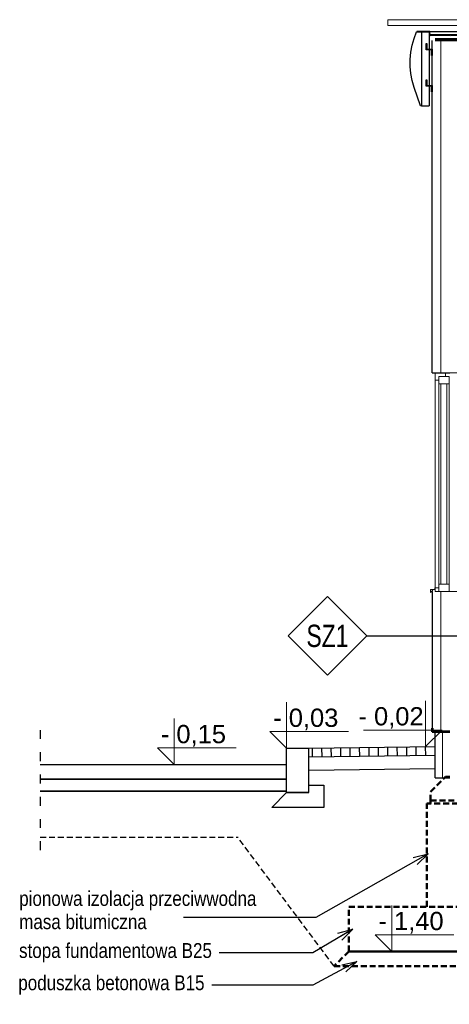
# Model space of a CAD drawing. Header units: centimetres. Extents: x 4120 to 19220, y -7417 to 180.
# Tile 144 of 223: x 10812 to 11101, y -3163 to -2499. Entities that reach past the tile are written whole.
import ezdxf
from ezdxf.enums import TextEntityAlignment as Align

# ---------------------------------------------------------------- set-up
doc = ezdxf.new("R2010")
doc.units = ezdxf.units.CM
for name, pattern in [('ACAD_ISO03W100', [30, 12, -18]), ('CIĄGłA', [0]), ('DASHED', [19.05, 12.7, -6.35]), ('JIS_02_1.0', [2, 1, -1]), ('JIS_02_2.0', [3, 2, -1])]:
    doc.linetypes.add(name, pattern=pattern)
for name, color, linetype in [('0 @ 1', 7, 'Continuous'), ('a_blenda elewacyjna', 1, 'Continuous'), ('A_okna', 3, 'Continuous'), ('A_opisy', 7, 'Continuous'), ('A_Wymiary wewnętrzne', 8, 'Continuous'), ('A_Ściany', 2, 'Continuous')]:
    doc.layers.add(name, color=color, linetype=linetype)
doc.layers.add('A_Dach', color=4, linetype='Continuous', lineweight=13)
doc.layers.add('Konstrukcja', color=160, linetype='Continuous', lineweight=50)
doc.styles.add('Arial_4', font='arial.ttf', dxfattribs={"height": 122.941617})
doc.styles.add('GENERATED_STYLE_2', font='arial.ttf')
doc.styles.add('PB-100', font='simplex.shx', dxfattribs={"width": 0.7, "height": 15})
doc.styles.get("Standard").update_dxf_attribs({"font": 'arial.ttf'})
doc.styles.add('style1', font='ARIALN.TTF', dxfattribs={"width": 0.9})
doc.linetypes.add('ZIGZAG', pattern='A,0.00254,-5.08,[131,ltypeshp.shx,S=5.08,R=0,X=-5.08,Y=0],-10.16,[131,ltypeshp.shx,S=5.08,R=180,X=5.08,Y=0],-5.08', length=20.32254)
doc.dimstyles.new('GENERATED_STYLE__61', dxfattribs={"dimtxt": 0.18, "dimasz": 4.56, "dimexe": 0.18, "dimexo": 0.0625, "dimgap": 0.09, "dimtad": 0, "dimtih": 1, "dimtoh": 1, "dimdec": 4, "dimzin": 0, "dimdsep": 46, "dimtxsty": 'Standard', "dimcen": 0.09, "dimadec": 0, "dimazin": 0, "dimtfac": 1, "dimtdec": 4, "dimtmove": 0, "dimatfit": 3, "dimldrblk": 'ARROWHEAD_3', "dimfxl": 1, "dimtolj": 1, "dimtzin": 0, "dimarcsym": 0})

# ---------------------------------------------------------------- blocks, each defined once
blk = doc.blocks.new('em4_el-ozn_50i100')
at = {"color": 3}
blk.add_lwpolyline([(0, -73.2), (26.53, -46.67), (0, -20.14), (-26.53, -46.67)], close=True, dxfattribs=at)
at = {"linetype": 'Continuous', "lineweight": 0, "style": 'PB-100', "width": 0.7}
blk.add_attdef('SYMBOL', text='', height=15, rotation=0.00001, dxfattribs=at).set_placement((0, -46.67), align=Align.MIDDLE_CENTER)
blk = doc.blocks.new('ARROWHEAD_3')
at = {"linetype": 'Continuous'}
blk.add_line((0, 0), (-1, 0), dxfattribs=at)
at = {"linetype": 'Continuous', "flags": 128}
blk.add_lwpolyline([(-1, 0.2679), (0, 0), (-1, -0.2679)], dxfattribs=at)

msp = doc.modelspace()

# ---------------------------------------------------------------- hatches: boundary and pattern name
at = {"layer": 'A_Wymiary wewnętrzne'}
h = msp.add_hatch(dxfattribs=at)
h.set_pattern_fill('ANSI31', color=256, scale=2, angle=45.67404, style=0)
h.set_pattern_definition([(90.674, (11091.507, -2995.0546), (-6.34956, -0.0747), [])])
h.paths.add_polyline_path([(11091.51, -2995.05), (11091.44, -2989.05), (11006.44, -2990.05), (11006.51, -2995.88), (11006.51, -2995.88), (11006.51, -2996), (11006.51, -2996), (11091.51, -2995.05)])

# ---------------------------------------------------------------- linework, layer by layer
at = {"color": 8}
for p, q in [((11087.94, -2507.05), (11079.32, -2507.05)), ((11079.88, -2507.25), (11079.32, -2507.25)), ((11081.23, -2507.32), (11081.25, -2507.27)), ((11082.44, -2507.27), (11081.25, -2507.27)), ((11082.44, -2507.27), (11082.44, -2507.25)), ((11082.44, -2507.25), (11087.44, -2507.25)), ((11082.44, -2507.27), (11082.44, -2557.05)), ((11087.44, -2507.25), (11087.44, -2557.05)), ((11087.54, -2507.61), (11087.54, -2507.35)), ((11087.74, -2508.96), (11087.74, -2507.35)), ((11087.84, -2508.49), (11087.84, -2508.75)), ((11087.94, -2507.05), (11196.79, -2507.05)), ((11088.04, -2508.75), (11088.04, -2507.15)), ((11088.04, -2508.75), (11088.04, -2508.49)), ((11085.44, -2519.3), (11085.44, -2515.08)), ((11085.44, -2515.08), (11085.84, -2515.08)), ((11085.84, -2515.08), (11085.84, -2518.85)), ((11087.82, -2509.59), (11088.4, -2509.61)), ((11087.83, -2509.39), (11101.62, -2509.74)), ((11087.84, -2509.06), (11198.26, -2509.06)), ((11087.84, -2509.06), (11128.34, -2510.24)), ((11126.44, -2512.05), (11091.44, -2512.05)), ((11091.44, -2513.05), (11125.44, -2513.05)), ((11089.04, -2519.3), (11085.44, -2519.3)), ((11085.84, -2518.85), (11089.44, -2518.85)), ((11089.04, -2523.08), (11089.04, -2519.3)), ((11089.44, -2518.85), (11089.44, -2523.08)), ((11089.04, -2523.08), (11089.44, -2523.08)), ((11085.44, -2543.9), (11085.44, -2539.68)), ((11085.44, -2539.68), (11085.84, -2539.68)), ((11085.84, -2539.68), (11085.84, -2543.45)), ((11089.04, -2543.9), (11085.44, -2543.9)), ((11085.84, -2543.45), (11089.44, -2543.45)), ((11089.04, -2547.68), (11089.04, -2543.9)), ((11089.44, -2547.68), (11089.04, -2547.68)), ((11089.44, -2543.45), (11089.44, -2547.68)), ((11089.44, -2979.05), (11101.44, -2979.05)), ((11089.44, -2979.05), (11101.44, -2979.05)), ((10991.44, -2990.05), (11006.44, -2990.05)), ((10991.44, -3002.05), (10991.44, -2990.05)), ((11006.44, -2990.05), (11091.44, -2989.05)), ((11006.44, -3020.05), (11006.44, -2990.05)), ((11006.44, -3020.05), (11006.44, -2995.05)), ((11091.44, -2995.06), (11006.44, -2996.06)), ((10825.44, -3001.05), (10991.44, -3001.05)), ((10991.44, -3020.05), (10991.44, -3002.05)), ((11091.44, -3004.06), (11006.44, -3005.06)), ((10825.44, -3011.05), (10991.44, -3011.05)), ((10991.44, -3011.05), (10825.44, -3011.05)), ((10991.44, -3020.05), (10991.44, -3012.05)), ((10825.44, -3019.05), (10991.44, -3019.05)), ((10991.44, -3019.05), (10825.44, -3019.05)), ((11006.44, -3015.05), (11016.44, -3015.05)), ((11016.44, -3015.05), (11016.44, -3030.05)), ((10981.44, -3030.05), (10991.44, -3020.05)), ((10991.44, -3020.05), (11006.44, -3020.05)), ((11006.44, -3020.05), (10991.44, -3020.05)), ((11016.44, -3030.05), (10981.44, -3030.05))]:
    msp.add_line(p, q, dxfattribs=at)
at = {"color": 8, "linetype": 'ACAD_ISO03W100', "ltscale": 0.5}
msp.add_line((10825.44, -2977.85), (10825.44, -3061.63), dxfattribs=at)
at = {"color": 8, "linetype": 'JIS_02_2.0', "ltscale": 2}
for p in [(10825.44, -3050.05), (11023.44, -3137.05)]:
    msp.add_line(p, (10958.54, -3050.05), dxfattribs=at)
at = {"color": 8, "linetype": 'JIS_02_1.0', "ltscale": 0.7, "const_width": 0.5}
msp.add_lwpolyline([(11091.44, -2512.3), (11126.19, -2512.3), (11126.19, -2526.09), (11128.32, -2528.27), (12625.55, -2528.27), (12627.69, -2526.09), (12627.69, -2512.3), (12664.44, -2512.3)], dxfattribs=at)
at = {"color": 8, "linetype": 'DASHED', "ltscale": 0.15, "const_width": 0.5}
msp.add_lwpolyline([(11091.44, -2512.8), (11125.69, -2512.8), (11125.69, -2526.3), (11128.11, -2528.77), (12625.76, -2528.77), (12628.19, -2526.3), (12628.19, -2512.8), (12664.44, -2512.8)], dxfattribs=at)
at = {"color": 8}
for points in [[(11091.44, -2512.55), (11125.94, -2512.55), (11125.94, -2526.19), (11128.2, -2528.52), (12625.67, -2528.52), (12627.94, -2526.19), (12627.94, -2512.55), (12664.44, -2512.55)], [(11082.44, -2557.05), (11087.44, -2557.05)]]:
    msp.add_lwpolyline(points, dxfattribs=at)
at = {"color": 3}
msp.add_lwpolyline([(11045.51, -2914.37), (11145.51, -2914.37)], dxfattribs=at)
at = {"color": 8}
for centre, start, end in [((11079.32, -2507.15), 90, 270), ((11087.64, -2507.35), 0, 180), ((11087.94, -2507.15), 0, 90), ((11087.82, -2509.49), 88.28164, 268.28164), ((11087.84, -2508.96), 180, 268.28164), ((11087.94, -2508.75), 180, 0)]:
    msp.add_arc(centre, 0.1, start, end, dxfattribs=at)
at = {"layer": 'a_blenda elewacyjna', "color": 16}
for p, q in [((11077.29, -2511.71), (11078.96, -2507.32)), ((11079.19, -2507.32), (11078.96, -2507.32)), ((11079.19, -2507.32), (11081.23, -2507.32)), ((11081.23, -2507.32), (11082.44, -2507.32)), ((11076, -2516.32), (11077.29, -2511.71)), ((11074.73, -2525.8), (11075.14, -2521.03)), ((11075.14, -2521.03), (11076, -2516.32)), ((11074.75, -2530.59), (11074.73, -2525.8)), ((11075.22, -2535.36), (11074.75, -2530.59)), ((11076.12, -2540.06), (11075.22, -2535.36)), ((11077.45, -2544.66), (11076.12, -2540.06)), ((11081.73, -2557.05), (11077.45, -2544.66))]:
    msp.add_line(p, q, dxfattribs=at)
msp.add_lwpolyline([(11082.44, -2557.05), (11081.73, -2557.05)], dxfattribs=at)
at = {"layer": 'A_Dach', "color": 8}
msp.add_lwpolyline([(11132.77, -2503.05), (11059.77, -2503.05), (11059.77, -2499.05), (11132.77, -2499.05), (11132.77, -2528.02), (11128.77, -2528.02), (11128.77, -2503.05)], dxfattribs=at)
at = {"layer": 'A_okna', "color": 8}
for q in [(11101.44, -2737.05), (11098.44, -2737.05)]:
    msp.add_line((11091.44, -2737.05), q, dxfattribs=at)
at = {"layer": 'A_okna', "color": 30, "linetype": 'Continuous', "lineweight": 18}
for p, q in [((11091.44, -2742.05), (11091.44, -2737.05)), ((11113.94, -2737.05), (11091.44, -2737.05)), ((11093.94, -2739.55), (11100.94, -2739.55)), ((11093.94, -2744.55), (11093.94, -2739.55)), ((11093.94, -2742.05), (11093.94, -2739.55)), ((11093.94, -2739.55), (11098.44, -2739.55)), ((11098.44, -2739.55), (11098.44, -2737.05)), ((11100.94, -2744.55), (11100.94, -2739.55)), ((11091.44, -2884.55), (11091.44, -2742.05)), ((11091.44, -2742.05), (11093.94, -2742.05)), ((11093.94, -2879.55), (11093.94, -2744.55)), ((11093.94, -2744.55), (11095.44, -2744.55)), ((11095.44, -2879.55), (11095.44, -2744.55)), ((11095.44, -2744.55), (11100.94, -2744.55)), ((11099.44, -2879.55), (11099.44, -2744.55)), ((11100.94, -2879.55), (11100.94, -2744.55)), ((11093.94, -2884.55), (11093.94, -2879.55)), ((11093.94, -2879.55), (11095.44, -2879.55)), ((11095.44, -2879.55), (11100.94, -2879.55)), ((11100.94, -2884.55), (11100.94, -2879.55)), ((11088.44, -2883.05), (11091.34, -2883.05)), ((11088.44, -2885.05), (11088.44, -2883.05)), ((11089.94, -2883.55), (11088.44, -2885.05)), ((11091.34, -2883.05), (11091.34, -2882.05)), ((11091.44, -2882.05), (11093.94, -2882.05)), ((11091.44, -2884.55), (11115.94, -2884.55)), ((11093.94, -2884.55), (11093.94, -2882.05)), ((11093.94, -2884.55), (11100.94, -2884.55)), ((11093.94, -2884.55), (11098.44, -2884.55)), ((11098.44, -2884.55), (11115.94, -2884.55))]:
    msp.add_line(p, q, dxfattribs=at)
at = {"layer": 'A_opisy', "color": 7, "lineweight": 0}
for points in [[(10991.44, -2959.13), (10991.44, -2990.05), (10980.26, -2978.88), (11033.19, -2978.88)], [(11084.98, -2958.13), (11084.98, -2989.05), (11096.15, -2977.88), (11043.22, -2977.88)], [(10915.74, -2970.13), (10915.74, -3001.05), (10904.56, -2989.88), (10957.49, -2989.88)], [(11062.33, -3096.13), (11062.33, -3127.05), (11051.15, -3115.88), (11104.08, -3115.88)]]:
    msp.add_lwpolyline(points, dxfattribs=at)
at = {"layer": 'A_Ściany', "color": 4}
for p, q in [((11089.44, -2737.05), (11089.44, -2513.05)), ((11089.44, -2884.55), (11089.44, -2979.05)), ((11091.44, -3010.05), (11091.44, -2979.05))]:
    msp.add_line(p, q, dxfattribs=at)
at = {"layer": 'A_Ściany', "color": 251, "linetype": 'ZIGZAG', "lineweight": 20, "ltscale": 0.95}
for p, q in [((11095.44, -2737.05), (11095.44, -2512.8)), ((11095.44, -2884.55), (11095.44, -2978.75)), ((11096.44, -3010.05), (11096.44, -2979.05))]:
    msp.add_line(p, q, dxfattribs=at)
at = {"layer": 'A_Ściany', "color": 4}
for points in [[(11089.44, -2737.05), (11101.44, -2737.05)], [(11089.44, -2979.05), (11101.44, -2979.05)], [(11091.44, -3010.05), (11101.44, -3010.05)]]:
    msp.add_lwpolyline(points, dxfattribs=at)
at = {"layer": 'Konstrukcja', "linetype": 'CIĄGłA', "ltscale": 2}
for p, q in [((11089.44, -2976.55), (11089.74, -2976.55)), ((11089.44, -2979.05), (11089.44, -2976.55)), ((11089.44, -2979.05), (11101.44, -2979.05)), ((11089.74, -2978.75), (11089.74, -2976.55)), ((11089.74, -2978.75), (11101.44, -2978.75)), ((11099.24, -2979.05), (11099.44, -2979.05))]:
    msp.add_line(p, q, dxfattribs=at)
at = {"layer": 'Konstrukcja', "linetype": 'JIS_02_2.0', "ltscale": 2}
for p, q in [((11088.44, -3019.45), (11098.44, -3009.45)), ((11098.44, -3009.45), (11101.44, -3009.45)), ((11088.44, -3025.45), (11088.44, -3019.45)), ((11088.44, -3027.45), (11088.44, -3025.45)), ((11088.44, -3025.45), (11128.44, -3025.45)), ((11085.94, -3097.05), (11085.94, -3027.45)), ((11130.94, -3027.45), (11085.94, -3027.45)), ((11033.44, -3097.05), (11183.44, -3097.05)), ((11033.44, -3127.05), (11033.44, -3097.05)), ((11033.44, -3127.05), (11023.44, -3137.05)), ((11033.44, -3127.05), (11183.44, -3127.05)), ((11183.44, -3127.05), (11033.44, -3127.05)), ((11023.44, -3137.05), (11193.44, -3137.05))]:
    msp.add_line(p, q, dxfattribs=at)

# ---------------------------------------------------------------- block references
at = {"color": 6}
ref = msp.add_blockref('em4_el-ozn_50i100', (11018.98, -2867.7), dxfattribs=dict(at, xscale=-1, rotation=0.003234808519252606))
ref.add_attrib('SYMBOL', 'SZ1', dxfattribs={"layer": '0 @ 1', "linetype": 'Continuous', "lineweight": 0, "height": 15, "rotation": 0.00323, "style": 'style1', "width": 0.9}).set_placement((11018.98, -2914.37), align=Align.MIDDLE)

# ---------------------------------------------------------------- texts
at = {"layer": 'A_opisy', "color": 7, "lineweight": 0, "char_height": 12.294, "width": 62.55, "attachment_point": 1, "line_spacing_factor": 0.938532, "style": 'Arial_4'}
for s, insert in [(' - 0,03', (10977.66, -2963.44)), (' - 0,02', (11035.09, -2962.44)), (' - 0,15', (10901.96, -2974.44)), (' - 1,40', (11048.55, -3100.44))]:
    msp.add_mtext(s, dxfattribs=dict(at, insert=insert))
at = {"layer": 'A_opisy', "char_height": 10, "attachment_point": 4, "line_spacing_factor": 0.93983, "style": 'GENERATED_STYLE_2'}
for s, insert, width in [('\\fArial Narrow|b0|i0;pionowa izolacja przeciwwodna \\Pmasa bitumiczna', (10811.34, -3099.32), 163.1137), ('\\fArial Narrow|b0|i0;stopa fundamentowa B25', (10811.24, -3128.01), 167.4015), ('\\fArial Narrow|b0|i0;poduszka betonowa B15', (10810.72, -3149.73), 135.9611)]:
    msp.add_mtext(s, dxfattribs=dict(at, insert=insert, width=width))

# ---------------------------------------------------------------- leaders
at = {"layer": 'A_opisy'}
for points in [[(11086.73, -3061.25), (11011.09, -3104.29), (10921.93, -3104.29)], [(11035.99, -3112.08), (11009.21, -3128.01), (10945.99, -3128.01)], [(11038.81, -3133.8), (11009.21, -3149.73), (10940.99, -3149.73)]]:
    msp.add_leader(points, dimstyle='GENERATED_STYLE__61', override={"dimasz": 10}, dxfattribs=at)

doc.saveas('drawing.dxf')
